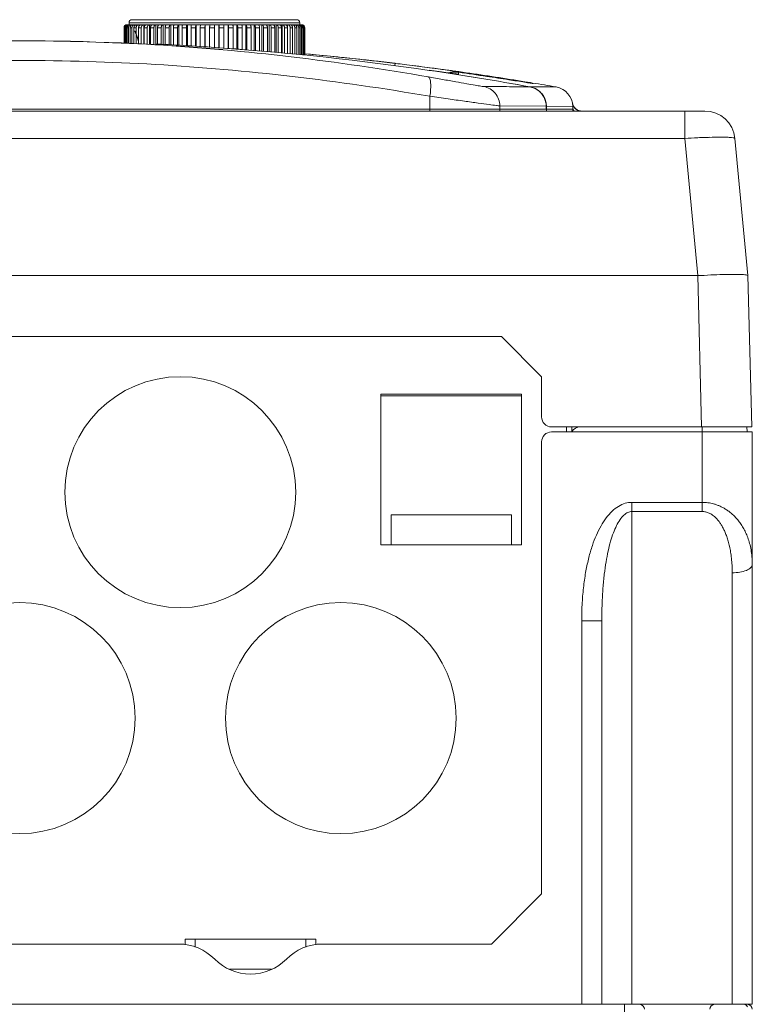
# Model space of a CAD drawing. Header units: millimetres. Extents: x -473 to 23648, y -382 to 1866.
# Tile 85 of 256: x 2558 to 2631, y 436 to 534. Entities that reach past the tile are written whole.
import ezdxf

# ---------------------------------------------------------------- set-up
doc = ezdxf.new("R2010")
doc.units = ezdxf.units.MM
doc.header["$LTSCALE"] = 80
doc.layers.get('0').update_dxf_attribs({"linetype": 'CONTINUOUS'})
doc.layers.add('02___PRT_ALL_AXES', color=7, linetype='CONTINUOUS')
doc.layers.add('09_ALL_ROUNDS', color=7, linetype='CONTINUOUS')

msp = doc.modelspace()

# ---------------------------------------------------------------- linework, layer by layer
at = {"color": 0, "linetype": 'Continuous', "lineweight": 0}
for p, q in [((2568.813, 533.516), (2568.813, 533.716)), ((2568.813, 533.716), (2585.813, 533.716)), ((2569.113, 534.016), (2585.513, 534.016)), ((2585.813, 533.516), (2585.813, 533.716)), ((2568.313, 533.216), (2568.313, 531.699)), ((2586.313, 533.216), (2586.313, 530.47)), ((2571.491, 531.591), (2571.726, 531.58)), ((2571.73, 531.58), (2571.494, 531.591)), ((2571.726, 531.58), (2571.937, 531.57)), ((2571.941, 531.569), (2571.73, 531.58)), ((2578.163, 531.052), (2578.163, 531.034)), ((2595.31, 529.672), (2595.389, 529.662)), ((2595.317, 529.671), (2595.388, 529.662)), ((2596.227, 529.56), (2596.756, 529.494)), ((2601.196, 528.906), (2601.462, 528.869)), ((2601.611, 528.848), (2601.462, 528.869)), ((2601.462, 528.869), (2601.515, 528.862)), ((2601.515, 528.863), (2601.598, 528.857)), ((2601.515, 528.862), (2601.61, 528.848)), ((2601.611, 528.848), (2601.598, 528.849)), ((2601.61, 528.848), (2601.653, 528.842)), ((2601.656, 528.843), (2601.611, 528.848)), ((2601.652, 528.842), (2601.653, 528.842)), ((2601.653, 528.842), (2601.653, 528.827)), ((2601.653, 528.827), (2602.027, 528.773)), ((2602.027, 528.773), (2602.397, 528.72)), ((2608.289, 527.779), (2608.224, 527.789)), ((2608.24, 527.787), (2608.231, 527.788)), ((2608.233, 527.842), (2608.798, 527.749)), ((2608.805, 527.748), (2608.233, 527.842)), ((2608.58, 527.733), (2608.289, 527.779)), ((2608.793, 527.7), (2608.58, 527.733)), ((2608.905, 527.683), (2608.793, 527.7)), ((2608.798, 527.749), (2609.024, 527.712)), ((2609.024, 527.712), (2608.805, 527.748)), ((2608.911, 527.682), (2608.885, 527.685)), ((2608.98, 527.671), (2608.905, 527.683)), ((2608.916, 527.681), (2608.911, 527.682)), ((2609.009, 527.667), (2608.98, 527.671)), ((2608.76, 527.332), (2609.014, 527.331)), ((2609.014, 527.331), (2611.363, 527.315)), ((2598.781, 526.385), (2598.787, 525.099)), ((2612.986, 525.714), (2612.984, 525.726)), ((2612.993, 525.681), (2612.986, 525.714)), ((2489.642, 524.916), (2626.184, 524.916)), ((2505.44, 525.099), (2610.385, 525.099)), ((2605.751, 525.44), (2610.38, 525.4)), ((2605.751, 525.44), (2605.757, 525.099)), ((2610.38, 525.4), (2610.385, 525.099)), ((2610.403, 525.4), (2613.021, 525.379)), ((2610.403, 525.4), (2610.408, 525.099)), ((2610.408, 525.099), (2613.026, 525.099)), ((2613.026, 525.099), (2613.021, 525.379)), ((2624.192, 524.916), (2624.192, 522.2)), ((2491.633, 522.2), (2624.192, 522.2)), ((2624.192, 522.2), (2625.488, 508.531)), ((2629.17, 522.2), (2630.466, 508.531)), ((2625.488, 508.531), (2490.337, 508.531)), ((2625.468, 508.531), (2625.862, 493.466)), ((2630.466, 508.531), (2630.86, 493.466)), ((2509.913, 502.466), (2605.913, 502.466)), ((2605.913, 502.466), (2609.913, 498.466)), ((2609.913, 494.466), (2609.913, 498.466)), ((2593.913, 496.716), (2593.913, 481.716)), ((2607.913, 496.716), (2593.913, 496.716)), ((2593.913, 496.566), (2607.913, 496.566)), ((2607.913, 481.716), (2607.913, 496.716)), ((2630.86, 493.466), (2610.913, 493.466)), ((2612.413, 492.966), (2612.413, 493.466)), ((2612.913, 493.466), (2612.913, 492.966)), ((2625.914, 485.037), (2625.914, 493.466)), ((2630.369, 493.466), (2630.413, 492.966)), ((2610.913, 492.966), (2630.913, 492.966)), ((2630.913, 435.966), (2630.913, 492.966)), ((2609.913, 446.966), (2609.913, 491.966)), ((2618.913, 485.953), (2618.913, 435.966)), ((2618.913, 485.953), (2625.914, 485.953)), ((2594.913, 484.716), (2594.913, 481.716)), ((2606.913, 484.716), (2594.913, 484.716)), ((2606.913, 484.716), (2606.913, 481.716)), ((2618.913, 485.037), (2625.914, 485.037)), ((2593.913, 481.716), (2607.913, 481.716)), ((2628.913, 478.939), (2628.913, 435.966)), ((2613.913, 435.966), (2613.913, 474.153)), ((2613.913, 474.153), (2615.913, 474.153)), ((2615.913, 435.966), (2615.913, 474.153)), ((2609.913, 446.966), (2604.913, 441.966)), ((2574.413, 442.466), (2587.413, 442.466)), ((2574.413, 441.881), (2574.413, 442.466)), ((2575.413, 441.653), (2575.413, 442.466)), ((2586.413, 441.653), (2586.413, 442.466)), ((2587.413, 441.881), (2587.413, 442.466)), ((2578.806, 439.466), (2583.019, 439.466)), ((2484.913, 435.966), (2630.913, 435.966)), ((2618.163, 431.966), (2618.163, 435.966))]:
    msp.add_line(p, q, dxfattribs=at)
msp.add_lwpolyline([(2609.016, 527.666), (2609.015, 527.666), (2609.009, 527.667)], dxfattribs=at)
for centre, radius, start, end in [((2569.113, 533.716), 0.3, 89.99999, 180), ((2585.513, 533.716), 0.3, 0, 90.00001), ((2557.923, 298.925), 232.992, 90.00256, 94.9886), ((2557.903, 293.957), 237.959, 85.11586, 89.99757), ((2557.902, 298.925), 232.992, 85.0114, 89.99744), ((2557.886, 247.368), 284.549, 85.91102, 87.16958), ((2557.886, 247.618), 284.299, 85.90743, 87.16622), ((2557.879, 247.513), 284.405, 81.74444, 85.90761), ((2557.879, 247.263), 284.655, 81.75167, 85.9112), ((2557.878, 218.778), 313.139, 83.13453, 84.78963), ((2557.877, 218.771), 313.146, 83.71354, 84.78797), ((2557.884, 218.838), 313.079, 83.32577, 83.71352), ((2557.889, 218.879), 313.038, 83.13304, 83.32577), ((2568.416, 304.858), 226.417, 82.94433, 83.15798), ((2557.904, 219.001), 312.915, 82.20301, 82.96464), ((2557.964, 248.102), 283.809, 79.69445, 81.74426), ((2557.963, 247.852), 284.059, 79.69881, 81.75149), ((2557.918, 219.104), 312.811, 82.08312, 82.20297), ((2601.373, 526.862), 2, 81.963, 111.1545), ((2601.371, 526.847), 2, 105.01369, 110.51622), ((2601.366, 526.796), 2, 94.07755, 107.30139), ((2601.371, 526.846), 2, 97.94857, 105.01108), ((2601.371, 526.847), 2, 81.90676, 97.94654), ((2601.366, 526.791), 2.005, 81.89972, 94.07475), ((2601.939, 534.79), 5.942, 265.39428, 265.90143), ((2601.437, 526.888), 1.975, 84.93131, 85.31767), ((2603.461, 528.577), 1.823, 179.1399, 179.56013), ((2557.928, 219.171), 312.743, 81.82491, 81.96307), ((2557.956, 219.362), 312.55, 80.74307, 81.82503), ((2610.762, 541.176), 13.621, 261.68979, 262.07871), ((2558.011, 219.701), 312.206, 80.16061, 80.59602), ((2611.021, 525.345), 2, 1, 80.16058), ((2613.966, 525.916), 1, 190.98928, 270), ((2611.021, 525.344), 2, 6.59773, 9.67791), ((2602.733, 525.112), 3.946, 180.18799, 182.84328), ((2606.76, 525.117), 1.003, 181.03607, 191.76124), ((2611.384, 525.117), 0.999, 181.04111, 191.80922), ((2611.407, 525.117), 0.999, 181.0411, 191.8091), ((2614.025, 525.116), 1, 181, 191.76538), ((2613.961, 525.116), 0.935, 181.0553, 192.586), ((2613.96, 525.395), 0.939, 197.9118, 211.27095), ((2613.93, 525.845), 0.952, 207.45525, 217.24755), ((2626.184, 521.916), 3, 5.4147, 90), ((2627.63, 477.102), 45.21, 91.21588, 91.82752), ((2610.913, 494.466), 1, 180, 270), ((2613.779, 492.466), 1, 90, 150), ((2610.913, 491.966), 1, 90, 180), ((2619.663, 435.466), 0.5, 0, 90), ((2627.163, 435.466), 0.5, 90, 180), ((2630.413, 435.466), 0.5, 0, 90)]:
    msp.add_arc(centre, radius, start, end, dxfattribs=at)
for points, knots in [([(2569.377, 532.896), (2569.387, 532.876), (2569.405, 532.835), (2569.428, 532.784), (2569.444, 532.749), (2569.453, 532.728), (2569.462, 532.707), (2569.472, 532.682), (2569.485, 532.651), (2569.496, 532.625), (2569.505, 532.604), (2569.51, 532.591), (2569.514, 532.581), (2569.517, 532.574), (2569.519, 532.569), (2569.522, 532.563), (2569.525, 532.553), (2569.531, 532.539), (2569.54, 532.515), (2569.551, 532.486), (2569.562, 532.457), (2569.571, 532.433), (2569.578, 532.416), (2569.583, 532.401), (2569.587, 532.391), (2569.589, 532.385), (2569.591, 532.381), (2569.593, 532.377), (2569.594, 532.372), (2569.598, 532.362), (2569.602, 532.349), (2569.608, 532.333), (2569.615, 532.312), (2569.624, 532.285), (2569.634, 532.258), (2569.641, 532.237), (2569.646, 532.224), (2569.649, 532.214), (2569.651, 532.209), (2569.653, 532.203), (2569.655, 532.195), (2569.659, 532.183), (2569.664, 532.168), (2569.671, 532.144), (2569.681, 532.114), (2569.692, 532.078), (2569.701, 532.048), (2569.709, 532.024), (2569.714, 532.006), (2569.719, 531.988), (2569.73, 531.952), (2569.745, 531.898), (2569.758, 531.849), (2569.765, 531.825)], [0, 0, 0, 0, 0.067057, 0.134115, 0.167643, 0.184425, 0.201245, 0.234884, 0.268524, 0.302164, 0.318984, 0.335804, 0.344214, 0.352624, 0.356829, 0.361355, 0.37073, 0.38948, 0.40823, 0.445731, 0.483231, 0.501981, 0.520732, 0.539482, 0.548857, 0.553545, 0.558232, 0.562464, 0.566696, 0.57516, 0.592087, 0.609014, 0.625942, 0.659797, 0.693651, 0.710579, 0.727506, 0.73597, 0.740363, 0.745078, 0.754509, 0.76394, 0.782802, 0.801664, 0.839387, 0.877111, 0.914835, 0.933696, 0.95254, 0.971377, 0.990213, 1.065561, 1.140909, 1.140909, 1.140909, 1.140909]), ([(2517.207, 528.319), (2521.733, 529.111), (2530.788, 530.442), (2544.378, 531.648), (2553.422, 531.916), (2557.913, 531.916)], [0, 0, 0, 0, 13.785255, 27.43827, 40.910336, 40.910336, 40.910336, 40.910336]), ([(2557.913, 531.916), (2562.403, 531.916), (2571.447, 531.648), (2585.037, 530.442), (2594.092, 529.111), (2598.619, 528.319)], [0, 0, 0, 0, 13.471031, 27.123625, 40.910336, 40.910336, 40.910336, 40.910336]), ([(2517.045, 526.385), (2521.59, 527.17), (2530.682, 528.489), (2544.326, 529.685), (2553.405, 529.951), (2557.913, 529.951)], [0, 0, 0, 0, 13.838346, 27.544573, 41.068168, 41.068168, 41.068168, 41.068168]), ([(2557.913, 529.951), (2562.42, 529.951), (2571.499, 529.685), (2585.143, 528.489), (2594.235, 527.17), (2598.781, 526.385)], [0, 0, 0, 0, 13.522687, 27.228609, 41.068158, 41.068158, 41.068158, 41.068158]), ([(2595.389, 529.663), (2595.366, 529.665), (2595.315, 529.571), (2595.293, 529.507), (2595.277, 529.453)], [0, 0, 0, 0, 0.071989, 0.2430033, 0.2430033, 0.2430033, 0.2430033]), ([(2596.756, 529.494), (2597.173, 529.442), (2597.926, 529.347), (2598.946, 529.212), (2599.775, 529.103), (2600.267, 529.033), (2600.494, 529.004)], [0, 0, 0, 0, 1.260493, 2.277348, 3.084652, 3.769485, 3.769485, 3.769485, 3.769485]), ([(2601.638, 528.591), (2601.649, 528.561), (2601.399, 528.657), (2601.182, 528.617), (2600.488, 528.76), (2599.689, 528.853), (2599.043, 528.948), (2598.714, 528.995)], [0, 0, 0, 0, 0.096169, 0.415797, 1.025427, 1.955069, 2.952019, 2.952019, 2.952019, 2.952019]), ([(2601.649, 528.776), (2601.646, 528.748), (2601.641, 528.69), (2601.639, 528.633), (2601.638, 528.604)], [0, 0, 0, 0, 0.0856435, 0.1724181, 0.1724181, 0.1724181, 0.1724181]), ([(2608.231, 527.788), (2607.7, 527.872), (2606.442, 528.069), (2604.249, 528.403), (2602.585, 528.644), (2601.649, 528.776)], [0, 0, 0, 0, 1.611746, 3.819197, 6.655954, 6.655954, 6.655954, 6.655954]), ([(2602.397, 528.72), (2603.122, 528.615), (2604.457, 528.416), (2606.254, 528.135), (2607.625, 527.913), (2608.387, 527.782), (2608.687, 527.731)], [0, 0, 0, 0, 2.199384, 4.048315, 5.454721, 6.367635, 6.367635, 6.367635, 6.367635]), ([(2598.619, 528.319), (2599.1, 528.235), (2600.012, 528.074), (2601.29, 527.845), (2602.371, 527.653), (2603.21, 527.503), (2603.775, 527.417), (2604.056, 527.367), (2604.148, 527.366)], [0, 0, 0, 0, 1.464455, 2.781282, 3.894413, 4.757715, 5.337036, 5.610865, 5.610865, 5.610865, 5.610865]), ([(2598.619, 528.319), (2598.695, 528.302), (2598.824, 528.072), (2598.87, 527.664), (2598.872, 527.065), (2598.819, 526.623), (2598.781, 526.385)], [0, 0, 0, 0, 0.234548, 0.667648, 1.281737, 2.004435, 2.004435, 2.004435, 2.004435]), ([(2608.687, 527.731), (2608.814, 527.709), (2609.243, 527.637), (2608.966, 527.674), (2608.916, 527.681)], [0, 0, 0, 0, 0.3851234, 0.5358537, 0.5358537, 0.5358537, 0.5358537]), ([(2604.148, 527.366), (2605.007, 527.36), (2606.536, 527.348), (2608.066, 527.337), (2608.736, 527.333)], [0, 0, 0, 0, 2.577563, 4.588848, 4.588848, 4.588848, 4.588848]), ([(2604.148, 527.366), (2604.368, 527.322), (2604.796, 527.158), (2605.318, 526.711), (2605.662, 526.117), (2605.747, 525.665), (2605.751, 525.44)], [0, 0, 0, 0, 0.673265, 1.347127, 2.021667, 2.696667, 2.696667, 2.696667, 2.696667]), ([(2610.38, 525.4), (2610.377, 525.552), (2610.336, 525.857), (2610.173, 526.288), (2609.917, 526.671), (2609.58, 526.986), (2609.181, 527.216), (2608.886, 527.305), (2608.736, 527.333)], [0, 0, 0, 0, 0.456954, 0.913981, 1.371025, 1.828001, 2.284953, 2.741949, 2.741949, 2.741949, 2.741949]), ([(2608.76, 527.332), (2608.91, 527.305), (2609.204, 527.216), (2609.604, 526.986), (2609.94, 526.671), (2610.197, 526.288), (2610.36, 525.857), (2610.4, 525.552), (2610.403, 525.4)], [0, 0, 0, 0, 0.457133, 0.914217, 1.37126, 1.828283, 2.285223, 2.742092, 2.742092, 2.742092, 2.742092]), ([(2598.781, 526.385), (2599.386, 526.302), (2600.537, 526.142), (2602.147, 525.915), (2603.509, 525.725), (2604.567, 525.575), (2605.28, 525.49), (2605.636, 525.441), (2605.751, 525.44)], [0, 0, 0, 0, 1.833985, 3.483691, 4.878397, 5.960962, 6.688786, 7.034748, 7.034748, 7.034748, 7.034748]), ([(2624.192, 522.2), (2624.621, 522.224), (2625.286, 522.256), (2625.951, 522.281), (2626.188, 522.289)], [0, 0, 0, 0, 1.287113, 1.997303, 1.997303, 1.997303, 1.997303]), ([(2626.67, 522.301), (2627.015, 522.309), (2627.607, 522.313), (2628.434, 522.324), (2628.831, 522.259), (2629.164, 522.261), (2629.17, 522.2)], [0, 0, 0, 0, 1.033842, 1.824869, 2.326448, 2.512589, 2.512589, 2.512589, 2.512589]), ([(2627.978, 508.64), (2627.576, 508.631), (2626.739, 508.612), (2625.903, 508.531), (2625.468, 508.531)], [0, 0, 0, 0, 1.206548, 2.513409, 2.513409, 2.513409, 2.513409]), ([(2630.466, 508.531), (2630.41, 508.56), (2630.19, 508.642), (2629.689, 508.636), (2628.922, 508.665), (2628.319, 508.649), (2627.978, 508.64)], [0, 0, 0, 0, 0.1881, 0.695057, 1.48144, 2.501901, 2.501901, 2.501901, 2.501901]), ([(2613.913, 474.153), (2613.913, 474.758), (2613.944, 475.925), (2614.088, 477.592), (2614.312, 479.095), (2614.601, 480.431), (2614.948, 481.617), (2615.351, 482.672), (2615.811, 483.602), (2616.329, 484.403), (2616.906, 485.066), (2617.542, 485.57), (2618.219, 485.882), (2618.69, 485.953), (2618.913, 485.953)], [0, 0, 0, 0, 1.814643, 3.500002, 5.017428, 6.370059, 7.598282, 8.721919, 9.754192, 10.704266, 11.574694, 12.379864, 13.119594, 13.787117, 13.787117, 13.787117, 13.787117]), ([(2625.914, 485.953), (2626.013, 485.953), (2626.207, 485.946), (2626.495, 485.916), (2626.779, 485.868), (2627.064, 485.8), (2627.355, 485.709), (2627.653, 485.593), (2627.956, 485.448), (2628.263, 485.271), (2628.571, 485.061), (2628.877, 484.814), (2629.178, 484.529), (2629.471, 484.203), (2629.75, 483.833), (2630.012, 483.417), (2630.254, 482.95), (2630.471, 482.43), (2630.654, 481.851), (2630.798, 481.213), (2630.891, 480.511), (2630.913, 480.021), (2630.913, 479.767)], [0, 0, 0, 0, 0.295926, 0.582487, 0.867773, 1.15905, 1.462389, 1.780845, 2.116208, 2.469878, 2.842216, 3.234295, 3.648353, 4.085504, 4.546684, 5.036386, 5.559872, 6.121399, 6.725834, 7.377563, 8.082906, 8.846, 8.846, 8.846, 8.846]), ([(2615.913, 474.153), (2615.913, 474.72), (2615.932, 475.809), (2616.017, 477.362), (2616.151, 478.755), (2616.324, 479.988), (2616.532, 481.077), (2616.773, 482.042), (2617.047, 482.888), (2617.354, 483.614), (2617.695, 484.213), (2618.07, 484.671), (2618.477, 484.966), (2618.777, 485.037), (2618.913, 485.037)], [0, 0, 0, 0, 1.699987, 3.26717, 4.665179, 5.897269, 7.000236, 7.990759, 8.878161, 9.666399, 10.352086, 10.940053, 11.42895, 11.834674, 11.834674, 11.834674, 11.834674]), ([(2625.914, 485.037), (2625.973, 485.037), (2626.09, 485.031), (2626.264, 485.001), (2626.435, 484.953), (2626.607, 484.885), (2626.782, 484.795), (2626.96, 484.68), (2627.143, 484.536), (2627.327, 484.362), (2627.512, 484.154), (2627.695, 483.91), (2627.876, 483.628), (2628.051, 483.306), (2628.217, 482.941), (2628.375, 482.531), (2628.519, 482.071), (2628.649, 481.558), (2628.758, 480.989), (2628.844, 480.36), (2628.9, 479.67), (2628.913, 479.189), (2628.913, 478.939)], [0, 0, 0, 0, 0.177106, 0.350954, 0.526811, 0.709647, 0.904406, 1.115716, 1.346671, 1.599573, 1.87646, 2.180441, 2.514415, 2.879729, 3.278895, 3.716372, 4.196588, 4.723915, 5.302246, 5.935214, 6.626673, 7.378133, 7.378133, 7.378133, 7.378133]), ([(2630.913, 479.767), (2630.913, 479.65), (2630.745, 479.376), (2630.283, 479.142), (2629.651, 478.974), (2629.169, 478.939), (2628.913, 478.939)], [0, 0, 0, 0, 0.351714, 0.861821, 1.535064, 2.303023, 2.303023, 2.303023, 2.303023]), ([(2630.038, 435.966), (2630.117, 435.966), (2630.282, 435.917), (2630.396, 435.79), (2630.435, 435.716)], [0, 0, 0, 0, 0.2387564, 0.4870258, 0.4870258, 0.4870258, 0.4870258])]:
    msp.add_open_spline(points, degree=3, knots=knots, dxfattribs=at)
for points in [[(2600.494, 529.004), (2600.689, 528.979), (2600.886, 528.959), (2601.08, 528.923)], [(2601.08, 528.923), (2601.206, 528.899), (2601.334, 528.877), (2601.462, 528.867)], [(2601.653, 528.827), (2601.602, 528.834), (2601.549, 528.816), (2601.505, 528.79)], [(2601.611, 528.855), (2601.626, 528.854), (2601.666, 528.844), (2601.652, 528.842)], [(2602.397, 528.72), (2602.354, 528.726), (2602.309, 528.717), (2602.269, 528.7)], [(2608.794, 527.698), (2608.609, 527.725), (2608.425, 527.757), (2608.24, 527.787)], [(2613.086, 525.406), (2613.041, 525.492), (2613.009, 525.585), (2612.993, 525.681)], [(2613.067, 525.107), (2613.038, 525.194), (2613.022, 525.287), (2613.021, 525.379)], [(2613.527, 524.982), (2613.39, 525.047), (2613.264, 525.148), (2613.172, 525.269)], [(2613.821, 524.893), (2613.72, 524.908), (2613.619, 524.938), (2613.527, 524.982)]]:
    msp.add_open_spline(points, degree=3, dxfattribs=at)
at = {"layer": '02___PRT_ALL_AXES', "color": 0, "linetype": 'Continuous', "lineweight": 0}
for centre in [(2573.913, 486.966), (2557.913, 464.466), (2589.913, 464.466)]:
    msp.add_circle(centre, 11.5, dxfattribs=at)
at = {"layer": '09_ALL_ROUNDS', "color": 0, "linetype": 'Continuous', "lineweight": 0}
for p, q in [((2568.613, 533.516), (2568.625, 533.516)), ((2568.66, 533.516), (2568.66, 533.507)), ((2568.66, 533.516), (2585.906, 533.516)), ((2568.803, 533.516), (2568.803, 533.493)), ((2569.038, 533.516), (2569.038, 533.466)), ((2569.365, 533.516), (2569.365, 533.415)), ((2569.778, 533.516), (2569.778, 533.312)), ((2570.274, 533.516), (2570.274, 531.614)), ((2570.847, 533.516), (2570.847, 531.589)), ((2571.491, 533.516), (2571.491, 531.561)), ((2572.199, 533.516), (2572.199, 531.531)), ((2572.963, 533.516), (2572.963, 531.498)), ((2573.774, 533.516), (2573.774, 531.463)), ((2574.624, 533.516), (2574.624, 531.426)), ((2575.504, 533.516), (2575.504, 531.359)), ((2576.403, 533.516), (2576.403, 531.291)), ((2577.313, 533.516), (2577.313, 531.222)), ((2577.768, 533.516), (2577.768, 531.188)), ((2578.674, 533.516), (2578.674, 531.119)), ((2579.564, 533.516), (2579.564, 531.051)), ((2580.43, 533.516), (2580.43, 530.986)), ((2581.262, 533.516), (2581.262, 530.922)), ((2582.051, 533.516), (2582.051, 530.863)), ((2582.788, 533.516), (2582.788, 530.807)), ((2583.464, 533.516), (2583.464, 530.755)), ((2584.074, 533.516), (2584.074, 530.709)), ((2584.609, 533.516), (2584.609, 530.661)), ((2585.064, 533.516), (2585.064, 533.377)), ((2585.435, 533.516), (2585.435, 533.445)), ((2585.716, 533.516), (2585.716, 533.48)), ((2585.906, 533.516), (2585.906, 533.503)), ((2585.965, 533.516), (2586.001, 533.516)), ((2568.313, 533.216), (2568.313, 531.699)), ((2568.325, 533.216), (2568.325, 531.699)), ((2568.362, 533.216), (2568.325, 533.216)), ((2568.362, 533.216), (2568.362, 531.697)), ((2568.423, 533.216), (2568.423, 531.694)), ((2568.509, 533.216), (2568.423, 533.216)), ((2568.509, 533.216), (2568.509, 531.691)), ((2568.619, 533.216), (2568.619, 531.686)), ((2568.753, 533.216), (2568.619, 533.216)), ((2568.753, 533.216), (2568.753, 531.68)), ((2568.91, 533.216), (2568.91, 531.673)), ((2569.091, 533.216), (2568.91, 533.216)), ((2569.091, 533.216), (2569.091, 531.665)), ((2569.294, 533.216), (2569.294, 531.657)), ((2569.518, 533.216), (2569.294, 533.216)), ((2569.518, 533.216), (2569.518, 531.647)), ((2569.765, 533.216), (2569.765, 531.636)), ((2570.032, 533.216), (2569.765, 533.216)), ((2570.032, 533.216), (2570.032, 531.625)), ((2570.318, 533.216), (2570.318, 531.612)), ((2570.624, 533.216), (2570.318, 533.216)), ((2570.624, 533.216), (2570.624, 531.599)), ((2570.949, 533.216), (2570.949, 531.585)), ((2571.29, 533.216), (2570.949, 533.216)), ((2571.29, 533.216), (2571.29, 531.57)), ((2571.649, 533.216), (2571.649, 531.555)), ((2572.023, 533.216), (2571.649, 533.216)), ((2572.023, 533.216), (2572.023, 531.538)), ((2572.411, 533.216), (2572.411, 531.522)), ((2572.813, 533.216), (2572.411, 533.216)), ((2572.813, 533.216), (2572.813, 531.504)), ((2573.227, 533.216), (2573.227, 531.486)), ((2573.652, 533.216), (2573.227, 533.216)), ((2573.652, 533.216), (2573.652, 531.468)), ((2574.087, 533.216), (2574.087, 531.449)), ((2574.532, 533.216), (2574.087, 533.216)), ((2574.532, 533.216), (2574.532, 531.43)), ((2574.983, 533.216), (2574.983, 531.401)), ((2575.441, 533.216), (2574.983, 533.216)), ((2575.441, 533.216), (2575.441, 531.364)), ((2575.905, 533.216), (2575.905, 531.329)), ((2576.372, 533.216), (2575.905, 533.216)), ((2576.372, 533.216), (2576.372, 531.293)), ((2576.842, 533.216), (2576.842, 531.258)), ((2577.313, 533.216), (2576.842, 533.216)), ((2577.784, 533.216), (2577.784, 531.186)), ((2578.253, 533.216), (2577.784, 533.216)), ((2578.253, 533.216), (2578.253, 531.151)), ((2578.721, 533.216), (2578.721, 531.115)), ((2579.184, 533.216), (2578.721, 533.216)), ((2579.184, 533.216), (2579.184, 531.08)), ((2579.642, 533.216), (2579.642, 531.045)), ((2580.094, 533.216), (2579.642, 533.216)), ((2580.094, 533.216), (2580.094, 531.011)), ((2580.538, 533.216), (2580.538, 530.977)), ((2580.973, 533.216), (2580.538, 533.216)), ((2580.973, 533.216), (2580.973, 530.944)), ((2581.399, 533.216), (2581.399, 530.912)), ((2581.813, 533.216), (2581.399, 533.216)), ((2581.813, 533.216), (2581.813, 530.881)), ((2582.214, 533.216), (2582.214, 530.85)), ((2582.603, 533.216), (2582.214, 533.216)), ((2582.603, 533.216), (2582.603, 530.821)), ((2582.977, 533.216), (2582.977, 530.792)), ((2583.335, 533.216), (2582.977, 533.216)), ((2583.335, 533.216), (2583.335, 530.765)), ((2583.677, 533.216), (2583.677, 530.739)), ((2584.001, 533.216), (2583.677, 533.216)), ((2584.001, 533.216), (2584.001, 530.715)), ((2584.307, 533.216), (2584.307, 530.691)), ((2584.594, 533.216), (2584.307, 533.216)), ((2584.594, 533.216), (2584.594, 530.662)), ((2584.861, 533.216), (2584.861, 530.633)), ((2585.107, 533.216), (2584.861, 533.216)), ((2585.107, 533.216), (2585.107, 530.605)), ((2585.332, 533.216), (2585.332, 530.58)), ((2585.535, 533.216), (2585.332, 533.216)), ((2585.535, 533.216), (2585.535, 530.557)), ((2585.715, 533.216), (2585.715, 530.537)), ((2585.872, 533.216), (2585.715, 533.216)), ((2585.872, 533.216), (2585.872, 530.519)), ((2586.006, 533.216), (2586.006, 530.504)), ((2586.116, 533.216), (2586.006, 533.216)), ((2586.116, 533.216), (2586.116, 530.492)), ((2586.202, 533.216), (2586.202, 530.482)), ((2586.263, 533.216), (2586.202, 533.216)), ((2586.263, 533.216), (2586.263, 530.475)), ((2586.3, 533.216), (2586.3, 530.471)), ((2586.313, 533.216), (2586.3, 533.216)), ((2586.313, 533.216), (2586.313, 530.47)), ((2532.654, 441.966), (2573.771, 441.966)), ((2588.054, 441.966), (2604.913, 441.966))]:
    msp.add_line(p, q, dxfattribs=at)
for centre, radius, start, end in [((2568.613, 533.216), 0.3, 90, 180), ((2568.625, 533.221), 0.296, 90.00209, 92.32473), ((2568.66, 533.22), 0.296, 90.0153, 96.85946), ((2568.72, 533.223), 0.294, 90.03497, 101.55586), ((2568.802, 533.23), 0.287, 106.38401, 108.3514), ((2568.803, 533.227), 0.289, 90.05357, 106.38918), ((2568.909, 533.234), 0.282, 90.06429, 108.55974), ((2569.039, 533.242), 0.274, 90.07507, 108.83492), ((2585.586, 533.242), 0.274, 71.16508, 89.92493), ((2585.716, 533.234), 0.282, 71.44026, 89.93571), ((2585.822, 533.227), 0.289, 73.61082, 89.94643), ((2585.823, 533.23), 0.287, 71.64861, 73.61599), ((2585.905, 533.223), 0.294, 78.44414, 89.96503), ((2585.965, 533.22), 0.296, 83.14054, 89.9847), ((2585.965, 533.217), 0.299, 80.63822, 83.15169), ((2586.001, 533.221), 0.296, 87.73237, 89.998), ((2586.013, 533.216), 0.3, 0, 72), ((2586.004, 533.216), 0.296, 0.00049, 1.1068), ((2573.771, 436.966), 5, 44.427, 90), ((2588.054, 436.966), 5, 90, 135.573), ((2580.913, 443.966), 5, 224.427, 315.573)]:
    msp.add_arc(centre, radius, start, end, dxfattribs=at)
for points, knots in [([(2568.325, 533.216), (2568.325, 533.248), (2568.335, 533.311), (2568.378, 533.396), (2568.446, 533.463), (2568.527, 533.505), (2568.585, 533.515), (2568.613, 533.516)], [0, 0, 0, 0, 0.0938575, 0.1876917, 0.2814881, 0.3752467, 0.4571182, 0.4571182, 0.4571182, 0.4571182]), ([(2568.625, 533.514), (2568.606, 533.512), (2568.556, 533.501), (2568.482, 533.463), (2568.415, 533.396), (2568.372, 533.311), (2568.362, 533.248), (2568.362, 533.216)], [0, 0, 0, 0, 0.0583026, 0.1517553, 0.2453592, 0.3391142, 0.4329623, 0.4329623, 0.4329623, 0.4329623]), ([(2568.423, 533.216), (2568.423, 533.248), (2568.433, 533.311), (2568.476, 533.396), (2568.543, 533.463), (2568.609, 533.497), (2568.65, 533.508), (2568.661, 533.51)], [0, 0, 0, 0, 0.0938326, 0.1874562, 0.2807409, 0.3736854, 0.4077434, 0.4077434, 0.4077434, 0.4077434]), ([(2568.712, 533.502), (2568.683, 533.492), (2568.627, 533.463), (2568.561, 533.395), (2568.519, 533.311), (2568.509, 533.248), (2568.509, 533.216)], [0, 0, 0, 0, 0.0922361, 0.1850769, 0.2785185, 0.3723295, 0.3723295, 0.3723295, 0.3723295]), ([(2568.619, 533.216), (2568.619, 533.248), (2568.629, 533.31), (2568.671, 533.395), (2568.735, 533.463), (2568.791, 533.492), (2568.82, 533.502)], [0, 0, 0, 0, 0.0937837, 0.1869942, 0.2792696, 0.3706004, 0.3706004, 0.3706004, 0.3706004]), ([(2568.95, 533.502), (2568.922, 533.492), (2568.867, 533.463), (2568.803, 533.395), (2568.763, 533.31), (2568.753, 533.248), (2568.753, 533.216)], [0, 0, 0, 0, 0.0902328, 0.1818253, 0.2747578, 0.3685087, 0.3685087, 0.3685087, 0.3685087]), ([(2568.91, 533.216), (2568.91, 533.248), (2568.92, 533.31), (2568.96, 533.395), (2569.022, 533.463), (2569.076, 533.492), (2569.104, 533.502)], [0, 0, 0, 0, 0.0937131, 0.1863232, 0.2771203, 0.3660675, 0.3660675, 0.3660675, 0.3660675]), ([(2569.365, 533.516), (2569.336, 533.516), (2569.278, 533.506), (2569.2, 533.462), (2569.139, 533.395), (2569.1, 533.31), (2569.091, 533.248), (2569.091, 533.216)], [0, 0, 0, 0, 0.0859537, 0.1734338, 0.2633287, 0.3555754, 0.4492459, 0.4492459, 0.4492459, 0.4492459]), ([(2569.294, 533.216), (2569.294, 533.248), (2569.302, 533.31), (2569.34, 533.394), (2569.381, 533.44), (2569.404, 533.459)], [0, 0, 0, 0, 0.0936237, 0.1854691, 0.274362, 0.274362, 0.274362, 0.274362]), ([(2569.404, 533.459), (2569.426, 533.477), (2569.476, 533.506), (2569.533, 533.516), (2569.561, 533.516)], [0, 0, 0, 0, 0.0858388, 0.1697345, 0.1697345, 0.1697345, 0.1697345]), ([(2569.626, 533.459), (2569.603, 533.44), (2569.564, 533.394), (2569.527, 533.31), (2569.518, 533.248), (2569.518, 533.216)], [0, 0, 0, 0, 0.0877986, 0.1792092, 0.2727823, 0.2727823, 0.2727823, 0.2727823]), ([(2569.778, 533.516), (2569.751, 533.516), (2569.695, 533.506), (2569.647, 533.477), (2569.626, 533.459)], [0, 0, 0, 0, 0.0816166, 0.1656482, 0.1656482, 0.1656482, 0.1656482]), ([(2569.765, 533.216), (2569.765, 533.248), (2569.773, 533.309), (2569.808, 533.394), (2569.864, 533.462), (2569.936, 533.506), (2569.99, 533.516), (2570.016, 533.516)], [0, 0, 0, 0, 0.0935194, 0.1844656, 0.2710866, 0.3531546, 0.432278, 0.432278, 0.432278, 0.432278]), ([(2570.274, 533.516), (2570.249, 533.516), (2570.196, 533.506), (2570.127, 533.461), (2570.073, 533.393), (2570.039, 533.309), (2570.032, 533.248), (2570.032, 533.216)], [0, 0, 0, 0, 0.0764238, 0.1563827, 0.2417523, 0.3322095, 0.4256725, 0.4256725, 0.4256725, 0.4256725]), ([(2570.318, 533.216), (2570.318, 533.248), (2570.326, 533.309), (2570.358, 533.393), (2570.41, 533.461), (2570.476, 533.506), (2570.527, 533.516), (2570.551, 533.516)], [0, 0, 0, 0, 0.0934047, 0.1833531, 0.2674083, 0.345125, 0.4186513, 0.4186513, 0.4186513, 0.4186513]), ([(2570.847, 533.516), (2570.824, 533.516), (2570.775, 533.506), (2570.711, 533.46), (2570.662, 533.393), (2570.631, 533.309), (2570.624, 533.248), (2570.624, 533.216)], [0, 0, 0, 0, 0.0704406, 0.1457953, 0.2284851, 0.3179101, 0.4112552, 0.4112552, 0.4112552, 0.4112552]), ([(2570.949, 533.216), (2570.949, 533.248), (2570.955, 533.308), (2570.985, 533.392), (2571.031, 533.46), (2571.091, 533.505), (2571.138, 533.516), (2571.161, 533.516)], [0, 0, 0, 0, 0.0932847, 0.1821776, 0.2634633, 0.3363522, 0.4035289, 0.4035289, 0.4035289, 0.4035289]), ([(2571.491, 533.516), (2571.47, 533.516), (2571.425, 533.505), (2571.368, 533.459), (2571.324, 533.392), (2571.297, 533.308), (2571.29, 533.247), (2571.29, 533.216)], [0, 0, 0, 0, 0.0637459, 0.1340826, 0.2139397, 0.3022972, 0.3955214, 0.3955214, 0.3955214, 0.3955214]), ([(2571.649, 533.216), (2571.649, 533.247), (2571.655, 533.308), (2571.68, 533.391), (2571.721, 533.459), (2571.774, 533.505), (2571.818, 533.516), (2571.838, 533.516)], [0, 0, 0, 0, 0.0931645, 0.1809892, 0.2594076, 0.3271256, 0.3872862, 0.3872862, 0.3872862, 0.3872862]), ([(2572.199, 533.516), (2572.18, 533.516), (2572.139, 533.504), (2572.09, 533.458), (2572.052, 533.391), (2572.028, 533.308), (2572.023, 533.247), (2572.023, 533.216)], [0, 0, 0, 0, 0.0564343, 0.1214893, 0.1984748, 0.2857754, 0.3788814, 0.3788814, 0.3788814, 0.3788814]), ([(2572.411, 533.216), (2572.411, 533.247), (2572.416, 533.308), (2572.438, 533.39), (2572.473, 533.457), (2572.518, 533.504), (2572.557, 533.516), (2572.574, 533.516)], [0, 0, 0, 0, 0.0930494, 0.1798404, 0.2554152, 0.3177885, 0.3703709, 0.3703709, 0.3703709, 0.3703709]), ([(2572.963, 533.516), (2572.946, 533.516), (2572.91, 533.503), (2572.869, 533.457), (2572.837, 533.39), (2572.817, 533.307), (2572.813, 533.247), (2572.813, 533.216)], [0, 0, 0, 0, 0.0486225, 0.1083241, 0.1825275, 0.2688293, 0.3618247, 0.3618247, 0.3618247, 0.3618247]), ([(2573.227, 533.216), (2573.227, 533.247), (2573.231, 533.307), (2573.249, 533.389), (2573.278, 533.456), (2573.314, 533.503), (2573.348, 533.516), (2573.363, 533.516)], [0, 0, 0, 0, 0.0929445, 0.1787833, 0.2516722, 0.308745, 0.3533199, 0.3533199, 0.3533199, 0.3533199]), ([(2573.774, 533.516), (2573.761, 533.516), (2573.729, 533.502), (2573.697, 533.455), (2573.672, 533.389), (2573.656, 533.307), (2573.652, 533.247), (2573.652, 533.216)], [0, 0, 0, 0, 0.0404645, 0.0949882, 0.1666376, 0.2520451, 0.3449424, 0.3449424, 0.3449424, 0.3449424]), ([(2574.087, 533.216), (2574.087, 533.247), (2574.091, 533.307), (2574.105, 533.389), (2574.127, 533.454), (2574.154, 533.501), (2574.183, 533.516), (2574.195, 533.516)], [0, 0, 0, 0, 0.0928543, 0.1778676, 0.2483702, 0.3004663, 0.3367889, 0.3367889, 0.3367889, 0.3367889]), ([(2574.624, 533.516), (2574.613, 533.516), (2574.588, 533.499), (2574.566, 533.454), (2574.546, 533.388), (2574.534, 533.307), (2574.532, 533.247), (2574.532, 533.216)], [0, 0, 0, 0, 0.0321911, 0.0820273, 0.1514934, 0.2361542, 0.3289703, 0.3289703, 0.3289703, 0.3289703]), ([(2574.983, 533.216), (2574.983, 533.247), (2574.986, 533.306), (2574.996, 533.388), (2575.012, 533.453), (2575.029, 533.497), (2575.052, 533.516), (2575.061, 533.516)], [0, 0, 0, 0, 0.092783, 0.1771375, 0.245694, 0.2934881, 0.3216181, 0.3216181, 0.3216181, 0.3216181]), ([(2575.504, 533.516), (2575.496, 533.516), (2575.477, 533.495), (2575.465, 533.453), (2575.451, 533.387), (2575.443, 533.306), (2575.441, 533.247), (2575.441, 533.216)], [0, 0, 0, 0, 0.0242301, 0.070253, 0.1380418, 0.2221402, 0.3148956, 0.3148956, 0.3148956, 0.3148956]), ([(2575.905, 533.216), (2575.905, 533.247), (2575.906, 533.306), (2575.912, 533.387), (2575.922, 533.453), (2575.931, 533.493), (2575.945, 533.516), (2575.952, 533.516)], [0, 0, 0, 0, 0.0927336, 0.1766293, 0.243806, 0.2883809, 0.3090185, 0.3090185, 0.3090185, 0.3090185]), ([(2576.403, 533.516), (2576.397, 533.516), (2576.39, 533.49), (2576.383, 533.454), (2576.377, 533.386), (2576.373, 533.306), (2576.372, 533.247), (2576.372, 533.216)], [0, 0, 0, 0, 0.0175924, 0.0610917, 0.1278228, 0.2115719, 0.3042897, 0.3042897, 0.3042897, 0.3042897]), ([(2576.842, 533.216), (2576.842, 533.247), (2576.842, 533.307), (2576.845, 533.386), (2576.846, 533.455), (2576.853, 533.487), (2576.852, 533.516), (2576.857, 533.516)], [0, 0, 0, 0, 0.0927083, 0.1763685, 0.2428289, 0.2856649, 0.3011288, 0.3011288, 0.3011288, 0.3011288]), ([(2577.784, 533.216), (2577.784, 533.247), (2577.783, 533.307), (2577.781, 533.386), (2577.78, 533.455), (2577.772, 533.487), (2577.773, 533.516), (2577.768, 533.516)], [0, 0, 0, 0, 0.0927083, 0.1763685, 0.2428288, 0.2856649, 0.3011288, 0.3011288, 0.3011288, 0.3011288]), ([(2578.222, 533.516), (2578.228, 533.516), (2578.235, 533.49), (2578.242, 533.454), (2578.248, 533.386), (2578.252, 533.306), (2578.253, 533.247), (2578.253, 533.216)], [0, 0, 0, 0, 0.0175924, 0.0610917, 0.1278229, 0.2115719, 0.3042897, 0.3042897, 0.3042897, 0.3042897]), ([(2578.721, 533.216), (2578.721, 533.247), (2578.719, 533.306), (2578.713, 533.387), (2578.703, 533.453), (2578.694, 533.493), (2578.681, 533.516), (2578.674, 533.516)], [0, 0, 0, 0, 0.0927336, 0.1766293, 0.243806, 0.2883809, 0.3090185, 0.3090185, 0.3090185, 0.3090185]), ([(2579.121, 533.516), (2579.13, 533.516), (2579.148, 533.495), (2579.161, 533.453), (2579.174, 533.387), (2579.182, 533.306), (2579.184, 533.247), (2579.184, 533.216)], [0, 0, 0, 0, 0.0242301, 0.0702529, 0.1380418, 0.2221402, 0.3148956, 0.3148956, 0.3148956, 0.3148956]), ([(2579.642, 533.216), (2579.642, 533.247), (2579.64, 533.306), (2579.63, 533.388), (2579.613, 533.453), (2579.596, 533.497), (2579.574, 533.516), (2579.564, 533.516)], [0, 0, 0, 0, 0.092783, 0.1771375, 0.245694, 0.2934881, 0.3216181, 0.3216181, 0.3216181, 0.3216181]), ([(2580.001, 533.516), (2580.012, 533.516), (2580.037, 533.499), (2580.06, 533.454), (2580.079, 533.388), (2580.091, 533.307), (2580.094, 533.247), (2580.094, 533.216)], [0, 0, 0, 0, 0.0321911, 0.0820273, 0.1514934, 0.2361542, 0.3289703, 0.3289703, 0.3289703, 0.3289703]), ([(2580.538, 533.216), (2580.538, 533.247), (2580.535, 533.307), (2580.521, 533.389), (2580.498, 533.454), (2580.471, 533.501), (2580.443, 533.516), (2580.43, 533.516)], [0, 0, 0, 0, 0.0928543, 0.1778676, 0.2483702, 0.3004663, 0.3367889, 0.3367889, 0.3367889, 0.3367889]), ([(2580.851, 533.516), (2580.865, 533.516), (2580.896, 533.502), (2580.928, 533.455), (2580.953, 533.389), (2580.97, 533.307), (2580.973, 533.247), (2580.973, 533.216)], [0, 0, 0, 0, 0.0404645, 0.0949882, 0.1666376, 0.2520451, 0.3449424, 0.3449424, 0.3449424, 0.3449424]), ([(2581.399, 533.216), (2581.399, 533.247), (2581.394, 533.307), (2581.376, 533.389), (2581.348, 533.456), (2581.311, 533.503), (2581.277, 533.516), (2581.262, 533.516)], [0, 0, 0, 0, 0.0929445, 0.1787833, 0.2516722, 0.3087449, 0.3533199, 0.3533199, 0.3533199, 0.3533199]), ([(2581.663, 533.516), (2581.679, 533.516), (2581.715, 533.503), (2581.756, 533.457), (2581.788, 533.39), (2581.808, 533.307), (2581.813, 533.247), (2581.813, 533.216)], [0, 0, 0, 0, 0.0486225, 0.1083242, 0.1825275, 0.2688293, 0.3618247, 0.3618247, 0.3618247, 0.3618247]), ([(2582.214, 533.216), (2582.214, 533.247), (2582.209, 533.308), (2582.187, 533.39), (2582.153, 533.457), (2582.107, 533.504), (2582.069, 533.516), (2582.051, 533.516)], [0, 0, 0, 0, 0.0930494, 0.1798404, 0.2554152, 0.3177885, 0.3703709, 0.3703709, 0.3703709, 0.3703709]), ([(2582.426, 533.516), (2582.445, 533.516), (2582.486, 533.504), (2582.536, 533.458), (2582.573, 533.391), (2582.597, 533.308), (2582.603, 533.247), (2582.603, 533.216)], [0, 0, 0, 0, 0.0564342, 0.1214893, 0.1984748, 0.2857754, 0.3788814, 0.3788814, 0.3788814, 0.3788814]), ([(2582.977, 533.216), (2582.977, 533.247), (2582.971, 533.308), (2582.945, 533.391), (2582.904, 533.459), (2582.851, 533.505), (2582.808, 533.516), (2582.788, 533.516)], [0, 0, 0, 0, 0.0931645, 0.1809892, 0.2594077, 0.3271256, 0.3872862, 0.3872862, 0.3872862, 0.3872862]), ([(2583.134, 533.516), (2583.155, 533.516), (2583.2, 533.505), (2583.257, 533.459), (2583.301, 533.392), (2583.329, 533.308), (2583.335, 533.247), (2583.335, 533.216)], [0, 0, 0, 0, 0.0637459, 0.1340826, 0.2139397, 0.3022972, 0.3955214, 0.3955214, 0.3955214, 0.3955214]), ([(2583.677, 533.216), (2583.677, 533.248), (2583.67, 533.308), (2583.641, 533.392), (2583.594, 533.46), (2583.534, 533.505), (2583.487, 533.516), (2583.464, 533.516)], [0, 0, 0, 0, 0.0932847, 0.1821775, 0.2634633, 0.3363522, 0.4035289, 0.4035289, 0.4035289, 0.4035289]), ([(2583.778, 533.516), (2583.801, 533.516), (2583.851, 533.506), (2583.914, 533.46), (2583.963, 533.393), (2583.994, 533.309), (2584.001, 533.248), (2584.001, 533.216)], [0, 0, 0, 0, 0.0704406, 0.1457954, 0.2284851, 0.3179101, 0.4112552, 0.4112552, 0.4112552, 0.4112552]), ([(2584.307, 533.216), (2584.307, 533.248), (2584.3, 533.309), (2584.267, 533.393), (2584.216, 533.461), (2584.149, 533.506), (2584.098, 533.516), (2584.074, 533.516)], [0, 0, 0, 0, 0.0934047, 0.1833531, 0.2674083, 0.345125, 0.4186513, 0.4186513, 0.4186513, 0.4186513]), ([(2584.351, 533.516), (2584.377, 533.516), (2584.429, 533.506), (2584.498, 533.461), (2584.552, 533.393), (2584.586, 533.309), (2584.594, 533.248), (2584.594, 533.216)], [0, 0, 0, 0, 0.0764237, 0.1563827, 0.2417523, 0.3322095, 0.4256725, 0.4256725, 0.4256725, 0.4256725]), ([(2584.861, 533.216), (2584.861, 533.248), (2584.853, 533.309), (2584.817, 533.394), (2584.761, 533.462), (2584.69, 533.506), (2584.635, 533.516), (2584.609, 533.516)], [0, 0, 0, 0, 0.0935194, 0.1844656, 0.2710866, 0.3531546, 0.432278, 0.432278, 0.432278, 0.432278]), ([(2584.847, 533.516), (2584.874, 533.516), (2584.93, 533.506), (2584.978, 533.477), (2585, 533.459)], [0, 0, 0, 0, 0.0816166, 0.1656482, 0.1656482, 0.1656482, 0.1656482]), ([(2585, 533.459), (2585.022, 533.44), (2585.062, 533.394), (2585.098, 533.31), (2585.107, 533.248), (2585.107, 533.216)], [0, 0, 0, 0, 0.0877986, 0.1792092, 0.2727823, 0.2727823, 0.2727823, 0.2727823]), ([(2585.222, 533.459), (2585.199, 533.477), (2585.149, 533.506), (2585.092, 533.516), (2585.064, 533.516)], [0, 0, 0, 0, 0.0858388, 0.1697345, 0.1697345, 0.1697345, 0.1697345]), ([(2585.332, 533.216), (2585.332, 533.248), (2585.323, 533.31), (2585.285, 533.394), (2585.244, 533.44), (2585.222, 533.459)], [0, 0, 0, 0, 0.0936237, 0.1854691, 0.274362, 0.274362, 0.274362, 0.274362]), ([(2585.261, 533.516), (2585.289, 533.516), (2585.342, 533.507), (2585.389, 533.483), (2585.409, 533.469)], [0, 0, 0, 0, 0.0859537, 0.1573236, 0.1573236, 0.1573236, 0.1573236]), ([(2585.409, 533.469), (2585.413, 533.466), (2585.441, 533.445), (2585.487, 533.395), (2585.526, 533.31), (2585.535, 533.248), (2585.535, 533.216)], [0, 0, 0, 0, 0.0162879, 0.1061828, 0.1984294, 0.2920999, 0.2920999, 0.2920999, 0.2920999]), ([(2585.715, 533.216), (2585.715, 533.248), (2585.706, 533.31), (2585.666, 533.395), (2585.603, 533.463), (2585.549, 533.492), (2585.521, 533.502)], [0, 0, 0, 0, 0.0937131, 0.1863232, 0.2771203, 0.3660675, 0.3660675, 0.3660675, 0.3660675]), ([(2585.675, 533.502), (2585.703, 533.492), (2585.758, 533.463), (2585.822, 533.395), (2585.863, 533.31), (2585.872, 533.248), (2585.872, 533.216)], [0, 0, 0, 0, 0.0902328, 0.1818253, 0.2747578, 0.3685087, 0.3685087, 0.3685087, 0.3685087]), ([(2586.006, 533.216), (2586.006, 533.248), (2585.996, 533.31), (2585.955, 533.395), (2585.89, 533.463), (2585.835, 533.492), (2585.806, 533.502)], [0, 0, 0, 0, 0.0937837, 0.1869942, 0.2792696, 0.3706004, 0.3706004, 0.3706004, 0.3706004]), ([(2585.913, 533.502), (2585.942, 533.492), (2585.998, 533.463), (2586.064, 533.395), (2586.106, 533.311), (2586.116, 533.248), (2586.116, 533.216)], [0, 0, 0, 0, 0.0922361, 0.1850769, 0.2785185, 0.3723296, 0.3723296, 0.3723296, 0.3723296]), ([(2586.202, 533.216), (2586.202, 533.248), (2586.192, 533.311), (2586.149, 533.396), (2586.083, 533.463), (2586.016, 533.497), (2585.975, 533.508), (2585.964, 533.51)], [0, 0, 0, 0, 0.0938326, 0.1874562, 0.2807409, 0.3736854, 0.4077434, 0.4077434, 0.4077434, 0.4077434]), ([(2586.3, 533.222), (2586.3, 533.252), (2586.29, 533.312), (2586.247, 533.396), (2586.18, 533.463), (2586.098, 533.505), (2586.04, 533.515), (2586.012, 533.516)], [0, 0, 0, 0, 0.0882022, 0.1820364, 0.2758328, 0.3695914, 0.451756, 0.451756, 0.451756, 0.451756]), ([(2586.013, 533.512), (2586.028, 533.51), (2586.073, 533.499), (2586.143, 533.463), (2586.21, 533.396), (2586.253, 533.311), (2586.263, 533.248), (2586.263, 533.216)], [0, 0, 0, 0, 0.0452282, 0.1386809, 0.2322848, 0.3260397, 0.4198879, 0.4198879, 0.4198879, 0.4198879])]:
    msp.add_open_spline(points, degree=3, knots=knots, dxfattribs=at)
for points in [[(2569.104, 533.502), (2569.132, 533.511), (2569.161, 533.516), (2569.191, 533.516)], [(2585.521, 533.502), (2585.494, 533.511), (2585.464, 533.516), (2585.435, 533.516)]]:
    msp.add_open_spline(points, degree=3, dxfattribs=at)

doc.saveas('drawing.dxf')
